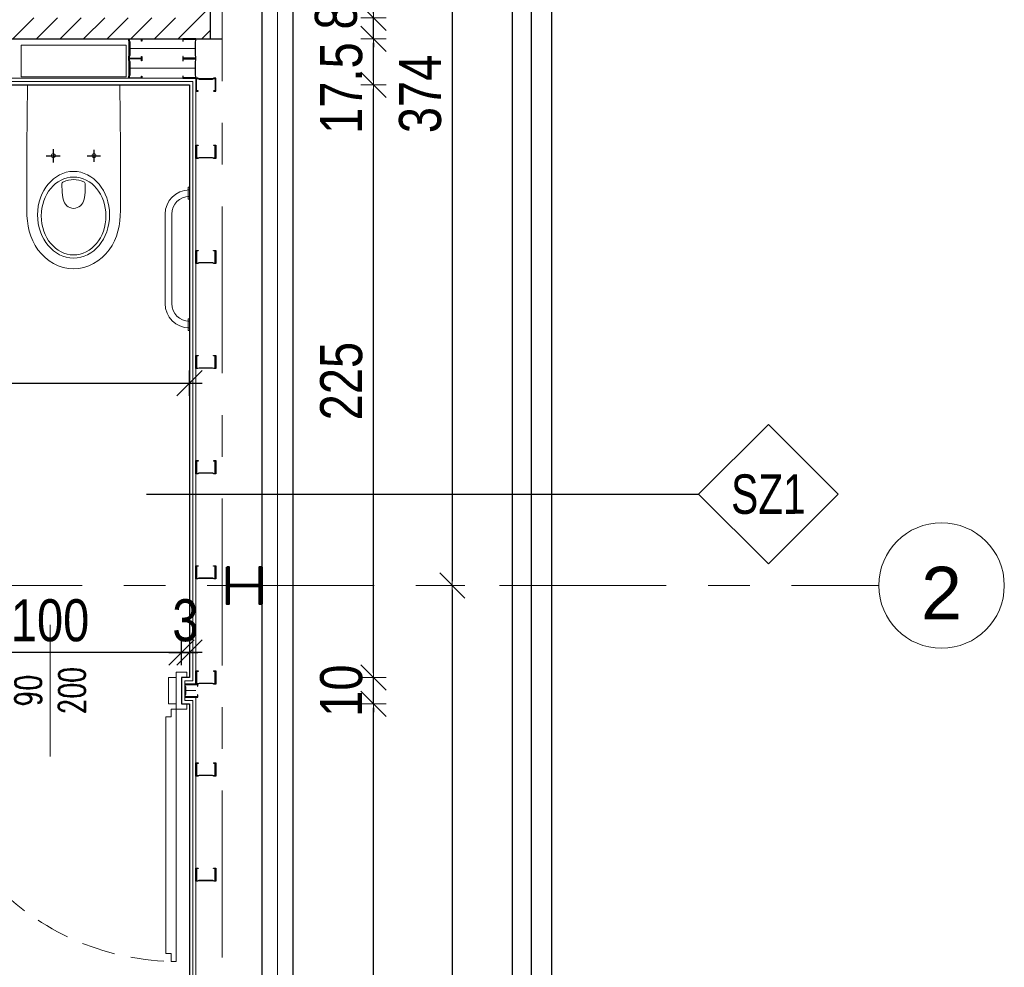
# Model space of a CAD drawing. Header units: centimetres. Extents: x 4120 to 19220, y -7417 to 180.
# Tile 57 of 223: x 9928 to 10303, y -4464 to -4103. Entities that reach past the tile are written whole.
import ezdxf
from ezdxf.enums import TextEntityAlignment as Align

# ---------------------------------------------------------------- set-up
doc = ezdxf.new("R2010")
doc.units = ezdxf.units.CM
doc.linetypes.add('DASHED', pattern=[19.05, 12.7, -6.35])
doc.linetypes.add('Linia siatki', pattern=[22.225, 12.7, -3.175, 3.175, -3.175])
for name, color, linetype in [('0 @ 1', 7, 'Continuous'), ('A_krawężniki', 8, 'Continuous'), ('A_Wymiary wewnętrzne', 8, 'Continuous'), ('A_Wyposażenie', 8, 'Continuous'), ('A_Ściany', 2, 'Continuous'), ('Konstrukcja - scian dzialowych', 7, 'Continuous')]:
    doc.layers.add(name, color=color, linetype=linetype)
for name, color, linetype, lineweight in [('A_Drzwi', 30, 'Continuous', 20), ('A_Osie', 8, 'Continuous', 9), ('A_Wymiary', 8, 'Continuous', 9), ('Konstrukcja', 160, 'Continuous', 50)]:
    doc.layers.add(name, color=color, linetype=linetype, lineweight=lineweight)
doc.styles.add('Arial', font='arial.ttf', dxfattribs={"height": 25})
doc.styles.add('JACEK_07', font='SIMPLEX.SHX', dxfattribs={"width": 0.7})
doc.styles.add('marcin', font='arial.ttf', dxfattribs={"width": 0.8, "height": 16})
doc.styles.add('PB-100', font='simplex.shx', dxfattribs={"width": 0.7, "height": 15})
doc.styles.add('style1', font='ARIALN.TTF', dxfattribs={"width": 0.9})
doc.linetypes.add('BATTING', pattern='A,0.0001,-0.1,[134,ltypeshp.shx,S=0.1,R=0,X=-0.1,Y=0],-0.2,[134,ltypeshp.shx,S=0.1,R=180,X=0.1,Y=0],-0.1', length=0.4001)
doc.linetypes.add('ZIGZAG', pattern='A,0.00254,-5.08,[131,ltypeshp.shx,S=5.08,R=0,X=-5.08,Y=0],-10.16,[131,ltypeshp.shx,S=5.08,R=180,X=5.08,Y=0],-5.08', length=20.32254)
doc.dimstyles.new('WYM A PROJEKT', dxfattribs={"dimscale": 2, "dimtxt": 16, "dimasz": 0.8, "dimexe": 6, "dimexo": 30, "dimgap": 2, "dimtad": 1, "dimdec": 0, "dimzin": 9, "dimdsep": 46, "dimtxsty": 'marcin', "dimblk": 'WW', "dimcen": 0, "dimdle": 6, "dimse1": 1, "dimse2": 1, "dimclrt": 7, "dimadec": 0, "dimazin": 0, "dimtfac": 1, "dimtdec": 0, "dimtix": 1, "dimtmove": 2, "dimatfit": 3, "dimldrblk": 'WW', "dimfxl": 1, "dimtolj": 1, "dimtzin": 0, "dimarcsym": 0})

# ---------------------------------------------------------------- blocks, each defined once
blk = doc.blocks.new('Wyposażenie sanitarne blok')
at = {"layer": 'A_Wyposażenie', "linetype": 'Continuous', "lineweight": 20}
for p, q in [((926, -217), (926.5, -217)), ((926, -221.5), (926, -217)), ((926.5, -217), (926.5, -221.5)), ((926, -218), (926.5, -218)), ((926, -220.5), (926.5, -220.5)), ((926.5, -221.5), (926, -221.5)), ((917.25, -227.25), (917.25, -261.25)), ((919.75, -227.25), (919.75, -261.25)), ((926, -267), (926.5, -267)), ((926, -271.5), (926, -267)), ((926, -268), (926.5, -268)), ((926.5, -267), (926.5, -271.5)), ((926, -270.5), (926.5, -270.5)), ((926.5, -271.5), (926, -271.5))]:
    blk.add_line(p, q, dxfattribs=at)
at = {"layer": 'A_Wyposażenie', "lineweight": 0}
for points in [[(902.44, -175), (862.44, -175), (862.44, -163), (902.44, -163), (902.44, -175)], [(900, -178), (900.14, -189.96), (900.25, -201.92), (900.28, -225.83), (900.21, -227.83), (900.04, -229.78), (899.72, -231.74), (899.3, -233.66), (898.71, -235.55), (897.98, -237.41), (897.07, -239.15), (895.98, -240.83), (894.72, -242.34), (893.29, -243.73), (891.72, -244.96), (890.04, -246.01), (888.26, -246.85), (886.37, -247.48), (884.41, -247.86), (882.45, -248), (880.46, -247.86), (878.5, -247.48), (876.61, -246.85), (874.83, -246.01), (873.15, -244.96), (871.58, -243.73), (870.18, -242.34), (868.89, -240.83), (867.8, -239.15), (866.89, -237.41), (866.16, -235.55), (865.56, -233.66), (865.14, -231.74), (864.86, -229.78), (864.69, -227.83), (864.62, -225.83), (864.65, -201.92), (864.72, -189.96), (864.9, -178)], [(864.9, -178), (900, -178)]]:
    blk.add_lwpolyline(points, dxfattribs=at)
at = {"layer": 'A_Wyposażenie'}
for points in [[(872.07, -204.99), (877.31, -204.99)], [(874.69, -202.46), (874.69, -207.55)], [(887.56, -204.99), (892.7, -204.99)], [(890.18, -202.75), (890.18, -207.3)]]:
    blk.add_lwpolyline(points, dxfattribs=at)
at = {"layer": 'A_Wyposażenie', "lineweight": 0}
for points in [[(874.69, -205.73), (874.97, -205.69), (875.21, -205.52), (875.39, -205.27), (875.46, -204.99), (875.39, -204.71), (875.21, -204.47), (874.97, -204.29), (874.69, -204.22), (874.41, -204.29), (874.17, -204.47), (873.99, -204.71), (873.96, -204.99), (873.99, -205.27), (874.17, -205.52), (874.41, -205.69)], [(877.98, -215.9), (878.01, -215.59), (878.15, -215.31), (878.33, -215.06), (878.61, -214.89), (879.51, -214.54), (880.49, -214.29), (881.47, -214.12), (882.45, -214.08), (883.43, -214.12), (884.41, -214.29), (885.35, -214.54), (886.3, -214.89), (886.54, -215.06), (886.75, -215.31), (886.86, -215.59), (886.89, -215.9), (886.82, -218.73), (886.72, -220.13), (886.44, -221.53), (886.23, -222.23), (885.91, -222.86), (885.53, -223.49), (885.04, -224.01), (884.48, -224.43), (883.85, -224.75), (883.15, -224.96), (882.45, -225.03), (881.72, -224.96), (881.05, -224.75), (880.39, -224.43), (879.83, -224.01), (879.38, -223.49), (878.99, -222.86), (878.68, -222.23), (878.47, -221.53), (878.19, -220.13), (878.05, -218.73)]]:
    blk.add_lwpolyline(points, close=True, dxfattribs=at)
blk.add_circle((890.2, -204.98), 0.752, dxfattribs=at)
at = {"layer": 'A_Wyposażenie', "linetype": 'Continuous', "lineweight": 20}
for centre, radius, start, end in [((926.5, -227.25), 9.25, 90, 180), ((926.5, -227.25), 6.75, 90, 180), ((926.5, -261.25), 9.25, 180, 270), ((926.5, -261.25), 6.75, 180, 270)]:
    blk.add_arc(centre, radius, start, end, dxfattribs=at)
at = {"layer": 'A_Wyposażenie', "lineweight": 0}
for centre, major_axis, ratio in [((882.43, -227.48), (0, -16.5), 0.829441), ((882.45, -227.91), (0, -14.81), 0.831158)]:
    blk.add_ellipse(centre, major_axis=major_axis, ratio=ratio, start_param=0, end_param=6.283185, dxfattribs=at)
blk = doc.blocks.new('*U1987')
at = {"color": 7}
blk.add_lwpolyline([(50, 25), (50, -25)], dxfattribs=at)
for points in [[(-2, 5), (0, 5), (0, -5), (-2, -5), (-2, -7), (2, -7), (2, -5), (2, 7), (-2, 7), (-2, 5)], [(2, -5), (5, -5), (5, 5), (2, 5)], [(98, -5), (95, -5), (95, 5), (98, 5)], [(102, 5), (100, 5), (100, -5), (102, -5), (102, -7), (98, -7), (98, -5), (98, 7), (102, 7), (102, 5)]]:
    blk.add_lwpolyline(points)
blk.add_lwpolyline([(96, -7), (96, -10), (94, -10), (94, -100), (96, -100), (96, -103), (98, -103), (98, -7)], close=True)
at = {"linetype": 'DASHED'}
blk.add_arc((98, -7), 96, 180, 270, dxfattribs=at)
at = {"color": 7, "insert": (50, 0), "char_height": 10, "width": 10, "attachment_point": 5, "rotation": 90, "style": 'JACEK_07'}
blk.add_mtext('\\pxqc;90\\P200', dxfattribs=at)
blk = doc.blocks.new('PROFIL 7')
at = {"layer": 'Konstrukcja - scian dzialowych'}
for points in [[(0.37, 1.75), (0.37, 3.83), (0.17, 4.36), (0.17, 4.83), (4.83, 4.83), (4.83, 4.25), (4.88, 4.19), (4.95, 4.19), (5, 4.25), (5, 5), (0, 5), (0, 4.33), (0.2, 3.8), (0.2, 1.75)], [(0.2, 3.75), (0.2, 1.2), (0, 0.67), (0, 0), (5, 0), (5, 0.75), (5, 0.82), (4.95, 0.87), (4.88, 0.87), (4.83, 0.82), (4.83, 0.75), (4.83, 0.17), (0.17, 0.17), (0.17, 0.64), (0.37, 1.17), (0.37, 3.75)]]:
    blk.add_lwpolyline(points, dxfattribs=at)
blk = doc.blocks.new('WW')
at = {"color": 80, "ltscale": 2}
blk.add_line((3, 3), (-3, -3), dxfattribs=at)
at = {"ltscale": 2}
for p, q in [((0, -3), (0, 3)), ((-3, 0), (3, 0))]:
    blk.add_line(p, q, dxfattribs=at)
blk = doc.blocks.new('*D2056')
at = {"layer": 'A_Wymiary', "color": 0, "lineweight": -2}
blk.add_line((10062.58, -4667.13), (10062.58, -4365.33), dxfattribs=at)
at = {"layer": 'Defpoints', "color": 0}
for p in [(9992.58, -4363.73), (10062.58, -4363.73), (9992.58, -4668.73)]:
    blk.add_point(p, dxfattribs=at)
at = {"layer": 'A_Wymiary', "color": 0, "lineweight": -2, "xscale": 1.6, "yscale": 1.6, "zscale": 1.6}
for p, rotation in [((10062.58, -4363.73), 90), ((10062.58, -4668.73), 270)]:
    blk.add_blockref('WW', p, dxfattribs=dict(at, rotation=rotation))
at = {"layer": 'A_Wymiary', "color": 7, "insert": (10050.41, -4516.23), "char_height": 16, "attachment_point": 5, "rotation": 90, "style": 'marcin'}
blk.add_mtext('\\A1;305', dxfattribs=at)
blk = doc.blocks.new('*D2057')
at = {"layer": 'A_Wymiary', "color": 0, "lineweight": -2}
for p, q in [((10062.58, -4352.13), (10062.58, -4350.53)), ((10062.58, -4363.73), (10062.58, -4353.73)), ((10062.58, -4365.33), (10062.58, -4366.93))]:
    blk.add_line(p, q, dxfattribs=at)
at = {"layer": 'Defpoints', "color": 0}
for p in [(9992.58, -4353.73), (10062.58, -4353.73), (9992.58, -4363.73)]:
    blk.add_point(p, dxfattribs=at)
at = {"layer": 'A_Wymiary', "color": 0, "lineweight": -2, "xscale": 1.6, "yscale": 1.6, "zscale": 1.6}
for p, rotation in [((10062.58, -4353.73), 270), ((10062.58, -4363.73), 90)]:
    blk.add_blockref('WW', p, dxfattribs=dict(at, rotation=rotation))
at = {"layer": 'A_Wymiary', "color": 7, "insert": (10050.41, -4358.73), "char_height": 16, "attachment_point": 5, "rotation": 90, "style": 'marcin'}
blk.add_mtext('\\A1;10', dxfattribs=at)
blk = doc.blocks.new('*D2058')
at = {"layer": 'A_Wymiary', "color": 0, "lineweight": -2}
blk.add_line((10062.58, -4352.13), (10062.58, -4129.83), dxfattribs=at)
at = {"layer": 'Defpoints', "color": 0}
for p in [(9992.58, -4128.23), (10062.58, -4128.23), (9992.58, -4353.73)]:
    blk.add_point(p, dxfattribs=at)
at = {"layer": 'A_Wymiary', "color": 0, "lineweight": -2, "xscale": 1.6, "yscale": 1.6, "zscale": 1.6}
for p, rotation in [((10062.58, -4128.23), 90), ((10062.58, -4353.73), 270)]:
    blk.add_blockref('WW', p, dxfattribs=dict(at, rotation=rotation))
at = {"layer": 'A_Wymiary', "color": 7, "insert": (10050.41, -4240.98), "char_height": 16, "attachment_point": 5, "rotation": 90, "style": 'marcin'}
blk.add_mtext('\\A1;225', dxfattribs=at)
blk = doc.blocks.new('*D2059')
at = {"layer": 'A_Wymiary', "color": 0, "lineweight": -2}
blk.add_line((10062.58, -4126.63), (10062.58, -4112.33), dxfattribs=at)
at = {"layer": 'Defpoints', "color": 0}
for p in [(10010.57, -4110.73), (10062.58, -4110.73), (9992.58, -4128.23)]:
    blk.add_point(p, dxfattribs=at)
at = {"layer": 'A_Wymiary', "color": 0, "lineweight": -2, "xscale": 1.6, "yscale": 1.6, "zscale": 1.6}
for p, rotation in [((10062.58, -4110.73), 90), ((10062.58, -4128.23), 270)]:
    blk.add_blockref('WW', p, dxfattribs=dict(at, rotation=rotation))
at = {"layer": 'A_Wymiary', "color": 7, "insert": (10050.41, -4129.48), "char_height": 16, "attachment_point": 5, "rotation": 90, "style": 'marcin'}
blk.add_mtext('\\A1;17.5', dxfattribs=at)
blk = doc.blocks.new('*D2060')
at = {"layer": 'A_Wymiary', "color": 0, "lineweight": -2}
for p, q in [((10062.58, -4101.13), (10062.58, -4099.53)), ((10062.58, -4110.73), (10062.58, -4102.73)), ((10062.58, -4112.33), (10062.58, -4113.93))]:
    blk.add_line(p, q, dxfattribs=at)
at = {"layer": 'Defpoints', "color": 0}
for p in [(9992.58, -4102.73), (10062.58, -4102.73), (10010.57, -4110.73)]:
    blk.add_point(p, dxfattribs=at)
at = {"layer": 'A_Wymiary', "color": 0, "lineweight": -2, "xscale": 1.6, "yscale": 1.6, "zscale": 1.6}
for p, rotation in [((10062.58, -4102.73), 270), ((10062.58, -4110.73), 90)]:
    blk.add_blockref('WW', p, dxfattribs=dict(at, rotation=rotation))
at = {"layer": 'A_Wymiary', "color": 7, "insert": (10048.41, -4102.25), "char_height": 16, "attachment_point": 5, "rotation": 90, "style": 'marcin'}
blk.add_mtext('\\A1;8', dxfattribs=at)
blk = doc.blocks.new('*D2061')
at = {"layer": 'A_Wymiary', "color": 0, "lineweight": -2}
blk.add_line((10062.58, -4101.13), (10062.58, -3947.33), dxfattribs=at)
at = {"layer": 'Defpoints', "color": 0}
for p in [(9986.08, -3945.73), (10062.58, -3945.73), (9992.58, -4102.73)]:
    blk.add_point(p, dxfattribs=at)
at = {"layer": 'A_Wymiary', "color": 0, "lineweight": -2, "xscale": 1.6, "yscale": 1.6, "zscale": 1.6}
for p, rotation in [((10062.58, -3945.73), 90), ((10062.58, -4102.73), 270)]:
    blk.add_blockref('WW', p, dxfattribs=dict(at, rotation=rotation))
at = {"layer": 'A_Wymiary', "color": 7, "insert": (10050.41, -4024.23), "char_height": 16, "attachment_point": 5, "rotation": 90, "style": 'marcin'}
blk.add_mtext('\\A1;157', dxfattribs=at)
blk = doc.blocks.new('*D2065')
at = {"layer": 'A_Wymiary', "color": 0, "lineweight": -2}
blk.add_line((10092.58, -3946.33), (10092.58, -4317.13), dxfattribs=at)
at = {"layer": 'Defpoints', "color": 0}
for p in [(10032.08, -3944.73), (10092.58, -4318.73), (10254.82, -4318.73)]:
    blk.add_point(p, dxfattribs=at)
at = {"layer": 'A_Wymiary', "color": 0, "lineweight": -2, "xscale": 1.6, "yscale": 1.6, "zscale": 1.6}
for p, rotation in [((10092.58, -3944.73), 90), ((10092.58, -4318.73), 270)]:
    blk.add_blockref('WW', p, dxfattribs=dict(at, rotation=rotation))
at = {"layer": 'A_Wymiary', "color": 7, "insert": (10080.41, -4131.73), "char_height": 16, "attachment_point": 5, "rotation": 90, "style": 'marcin'}
blk.add_mtext('\\A1;374', dxfattribs=at)
blk = doc.blocks.new('*D2066')
at = {"layer": 'A_Wymiary', "color": 0, "lineweight": -2}
blk.add_line((10092.58, -4320.33), (10092.58, -4677.13), dxfattribs=at)
at = {"layer": 'Defpoints', "color": 0}
for p in [(10254.82, -4318.73), (10092.58, -4678.73), (10254.82, -4678.73)]:
    blk.add_point(p, dxfattribs=at)
at = {"layer": 'A_Wymiary', "color": 0, "lineweight": -2, "xscale": 1.6, "yscale": 1.6, "zscale": 1.6}
for p, rotation in [((10092.58, -4318.73), 90), ((10092.58, -4678.73), 270)]:
    blk.add_blockref('WW', p, dxfattribs=dict(at, rotation=rotation))
at = {"layer": 'A_Wymiary', "color": 7, "insert": (10080.41, -4498.73), "char_height": 16, "attachment_point": 5, "rotation": 90, "style": 'marcin'}
blk.add_mtext('\\A1;360', dxfattribs=at)
blk = doc.blocks.new('*D2070')
at = {"layer": 'A_Wymiary', "color": 0, "lineweight": -2}
blk.add_line((10122.58, -3927.33), (10122.58, -5499.13), dxfattribs=at)
at = {"layer": 'Defpoints', "color": 0}
for p in [(10032.08, -3925.73), (10029.08, -5500.73), (10122.58, -5500.73)]:
    blk.add_point(p, dxfattribs=at)
at = {"layer": 'A_Wymiary', "color": 0, "lineweight": -2, "xscale": 1.6, "yscale": 1.6, "zscale": 1.6}
for p, rotation in [((10122.58, -3925.73), 90), ((10122.58, -5500.73), 270)]:
    blk.add_blockref('WW', p, dxfattribs=dict(at, rotation=rotation))
at = {"layer": 'A_Wymiary', "color": 7, "insert": (10110.41, -4713.23), "char_height": 16, "attachment_point": 5, "rotation": 90, "style": 'marcin'}
blk.add_mtext('\\A1;1575', dxfattribs=at)
blk = doc.blocks.new('em4_el-ozn_50i100')
at = {"color": 3}
blk.add_lwpolyline([(0, -73.2), (26.53, -46.67), (0, -20.14), (-26.53, -46.67)], close=True, dxfattribs=at)
at = {"linetype": 'Continuous', "lineweight": 0, "style": 'PB-100', "width": 0.7}
blk.add_attdef('SYMBOL', text='', height=15, rotation=0, dxfattribs=at).set_placement((0, -46.67), align=Align.MIDDLE_CENTER)
blk = doc.blocks.new('*D2089')
at = {"layer": 'A_Wymiary wewnętrzne', "color": 0, "lineweight": -2}
blk.add_line((9786.18, -4241.73), (9990.98, -4241.73), dxfattribs=at)
at = {"layer": 'Defpoints', "color": 0}
for p in [(9992.58, -4240.98), (9992.58, -4241.73), (9784.58, -4304.13)]:
    blk.add_point(p, dxfattribs=at)
at = {"layer": 'A_Wymiary wewnętrzne', "color": 0, "lineweight": -2, "xscale": 1.6, "yscale": 1.6, "zscale": 1.6, "rotation": 180}
blk.add_blockref('WW', (9784.58, -4241.73), dxfattribs=at)
at = {"layer": 'A_Wymiary wewnętrzne', "color": 0, "lineweight": -2, "xscale": 1.6, "yscale": 1.6, "zscale": 1.6}
blk.add_blockref('WW', (9992.58, -4241.73), dxfattribs=at)
at = {"layer": 'A_Wymiary wewnętrzne', "color": 7, "insert": (9888.58, -4229.56), "char_height": 16, "attachment_point": 5, "style": 'marcin'}
blk.add_mtext('\\A1;208', dxfattribs=at)
blk = doc.blocks.new('*D2090')
at = {"layer": 'A_Wymiary wewnętrzne', "color": 0, "lineweight": -2}
for p, q in [((9987.97, -4344.23), (9986.37, -4344.23)), ((9992.57, -4344.23), (9989.57, -4344.23)), ((9994.17, -4344.23), (9995.77, -4344.23))]:
    blk.add_line(p, q, dxfattribs=at)
at = {"layer": 'Defpoints', "color": 0}
for p in [(9989.57, -4344.23), (9989.57, -4353.73), (9992.57, -4353.73)]:
    blk.add_point(p, dxfattribs=at)
at = {"layer": 'A_Wymiary wewnętrzne', "color": 0, "lineweight": -2, "xscale": 1.6, "yscale": 1.6, "zscale": 1.6}
for p, rotation in [((9989.57, -4344.23), 0.0004719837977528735), ((9992.57, -4344.23), 180.0004719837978)]:
    blk.add_blockref('WW', p, dxfattribs=dict(at, rotation=rotation))
at = {"layer": 'A_Wymiary wewnętrzne', "color": 7, "insert": (9991.07, -4332.06), "char_height": 16, "attachment_point": 5, "rotation": 0.0005, "style": 'marcin'}
blk.add_mtext('\\A1;3', dxfattribs=at)
blk = doc.blocks.new('*D2091')
at = {"layer": 'A_Wymiary wewnętrzne', "color": 0, "lineweight": -2}
blk.add_line((9987.97, -4344.23), (9891.18, -4344.23), dxfattribs=at)
at = {"layer": 'Defpoints', "color": 0}
for p in [(9889.58, -4344.23), (9889.58, -4353.73), (9989.57, -4353.73)]:
    blk.add_point(p, dxfattribs=at)
at = {"layer": 'A_Wymiary wewnętrzne', "color": 0, "lineweight": -2, "xscale": 1.6, "yscale": 1.6, "zscale": 1.6}
for p, rotation in [((9889.58, -4344.23), 180.0004719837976), ((9989.57, -4344.23), 0.0004719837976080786)]:
    blk.add_blockref('WW', p, dxfattribs=dict(at, rotation=rotation))
at = {"layer": 'A_Wymiary wewnętrzne', "color": 7, "insert": (9939.57, -4332.06), "char_height": 16, "attachment_point": 5, "rotation": 0.0005, "style": 'marcin'}
blk.add_mtext('\\A1;100', dxfattribs=at)
blk = doc.blocks.new('Siatka - M_Symbol siatki - okrąg-24584-4 Piętro 2 bud 2 parter bud 1')
at = {"layer": 'A_Osie', "color": 7}
blk.add_circle((0, 0), 4.775, dxfattribs=at)

msp = doc.modelspace()

# ---------------------------------------------------------------- hatches: boundary and pattern name
at = {"layer": 'A_Ściany', "ltscale": 2}
h = msp.add_hatch(dxfattribs=at)
h.set_pattern_fill('ANSI31', color=8, scale=2, style=0)
h.paths.add_polyline_path([(9876.08, -3945.73), (9876.08, -3937.73), (9774.58, -3937.73), (9774.58, -4110.73), (9775.08, -4110.73), (9775.74, -4110.73), (9779.41, -4110.73), (9780.08, -4110.73), (9785.08, -4110.73), (9820.08, -4110.73), (9825.08, -4110.73), (9860.08, -4110.73), (9865.08, -4110.73), (9900.08, -4110.73), (9905.08, -4110.73), (9922.52, -4110.73), (9927.52, -4110.73), (9969.52, -4110.73), (9974.52, -4110.73), (9990.08, -4110.73), (9995.08, -4110.73), (10000.58, -4110.73), (10000.58, -3937.73), (10004.58, -3937.73), (9986.08, -3937.73), (9986.08, -3937.73), (9986.08, -3945.73), (9992.58, -3945.73), (9992.58, -4102.73), (9782.58, -4102.73), (9782.58, -3945.73)])

# ---------------------------------------------------------------- linework, layer by layer
at = {"color": 3}
msp.add_lwpolyline([(10186.29, -4284.13), (9976.29, -4284.14)], dxfattribs=at)
at = {"layer": 'A_krawężniki', "color": 250, "transparency": 33554610}
msp.add_lwpolyline([(10130.48, -4027.72, 0.414214), (9930.47, -3827.73), (8879.08, -3827.73, 0.414206), (8679.08, -4027.72), (8679.08, -5598.74, 0.414229), (8979.08, -5898.73), (9830.48, -5898.73, 0.414206), (10130.48, -5598.74), (10130.48, -4027.72)], format="xyb", dxfattribs=at)
msp.add_lwpolyline([(10115.48, -4027.72, 0.414214), (9930.47, -3842.73), (8879.08, -3842.73, 0.414206), (8694.08, -4027.72), (8694.08, -5598.74, 0.414229), (8979.08, -5883.73), (9830.48, -5883.73, 0.414206), (10115.48, -5598.74)], format="xyb", close=True, dxfattribs=at)
at = {"layer": 'A_Osie', "linetype": 'Linia siatki', "ltscale": 5}
for p, q in [((10005.08, -3730), (10005.08, -5750.66)), ((8554.73, -4318.73), (10254.82, -4318.73))]:
    msp.add_line(p, q, dxfattribs=at)
at = {"layer": 'A_Ściany', "color": 4}
for points in [[(9986.08, -3937.73), (10020.08, -3937.73), (10020.08, -5488.73), (9992.58, -5488.73), (9992.58, -5500.73), (10032.08, -5500.73), (10032.08, -3925.73), (9986.08, -3925.73), (9986.08, -3937.73)], [(9774.58, -4110.73), (10000.58, -4110.73), (10000.58, -3937.73)]]:
    msp.add_lwpolyline(points, dxfattribs=at)
at = {"layer": 'A_Ściany', "color": 251, "linetype": 'ZIGZAG', "lineweight": 20, "ltscale": 0.95}
msp.add_lwpolyline([(9992.58, -5494.73), (10026.08, -5494.73), (10026.08, -3931.73), (9986.08, -3931.73)], dxfattribs=at)
at = {"layer": 'A_Ściany', "color": 8}
msp.add_lwpolyline([(9969.52, -4110.73), (10005.08, -4110.73)], dxfattribs=at)
at = {"layer": 'A_Ściany', "color": 251, "linetype": 'BATTING', "lineweight": 20, "ltscale": 9}
for points in [[(9995.08, -4114.48), (9969.88, -4114.48)], [(9995.08, -4121.98), (9969.88, -4121.98)]]:
    msp.add_lwpolyline(points, dxfattribs=at)
at = {"layer": 'A_Ściany', "color": 251, "linetype": 'Continuous', "lineweight": 20}
for points in [[(9782.08, -4125.73), (9995.08, -4125.73), (9995.08, -4356.23), (9990.83, -4356.23), (9990.83, -4361.23), (9995.08, -4361.23), (9995.08, -4671.23), (9953.08, -4671.23), (9953.08, -4678.73), (9995.08, -4678.73), (9995.08, -5488.73)], [(9783.33, -4126.98), (9993.83, -4126.98), (9993.83, -4354.98), (9990.83, -4354.98), (9990.83, -4362.48), (9993.83, -4362.48), (9993.83, -4669.98), (9951.83, -4669.98), (9951.83, -4679.98), (9993.83, -4679.98), (9993.83, -5488.73)]]:
    msp.add_lwpolyline(points, dxfattribs=at)
at = {"layer": 'A_Ściany'}
msp.add_lwpolyline([(9784.58, -4128.23), (9992.58, -4128.23), (9992.58, -4353.73), (9989.57, -4353.73), (9989.57, -4363.73), (9992.58, -4363.73), (9992.58, -4668.73), (9950.58, -4668.73), (9950.58, -4681.23), (9992.58, -4681.23), (9992.58, -5488.73)], dxfattribs=at)
at = {"layer": 'A_Ściany', "color": 251, "linetype": 'BATTING', "lineweight": 20, "ltscale": 6}
msp.add_lwpolyline([(9995.08, -4358.73), (9990.83, -4358.73)], dxfattribs=at)
at = {"layer": 'Konstrukcja'}
msp.add_lwpolyline([(10006.78, -4311.73), (10006.78, -4325.73), (10007.63, -4325.73), (10007.63, -4319), (10019.23, -4319), (10019.23, -4325.73), (10020.08, -4325.73), (10020.08, -4311.73), (10019.23, -4311.73), (10019.23, -4318.45), (10007.63, -4318.45), (10007.63, -4311.73)], close=True, dxfattribs=at)
at = {"layer": 'Konstrukcja - scian dzialowych'}
for points in [[(9969.72, -4111.93), (9969.52, -4111.4), (9969.52, -4110.73), (9974.52, -4110.73), (9974.52, -4111.48), (9974.52, -4111.55), (9974.47, -4111.6), (9974.4, -4111.6), (9974.35, -4111.55), (9974.35, -4111.48), (9974.35, -4110.9), (9969.68, -4110.9), (9969.68, -4111.37), (9969.88, -4111.9), (9969.88, -4117.06), (9969.68, -4117.59), (9969.68, -4118.06), (9974.35, -4118.06), (9974.35, -4117.48), (9974.4, -4117.42), (9974.47, -4117.42), (9974.52, -4117.48), (9974.52, -4118.23), (9969.52, -4118.23), (9969.52, -4117.56), (9969.72, -4117.03)], [(9994.88, -4111.93), (9995.08, -4111.4), (9995.08, -4110.73), (9990.08, -4110.73), (9990.08, -4111.48), (9990.07, -4111.55), (9990.12, -4111.6), (9990.19, -4111.6), (9990.24, -4111.55), (9990.24, -4111.48), (9990.24, -4110.9), (9994.91, -4110.9), (9994.91, -4111.37), (9994.71, -4111.9), (9994.71, -4117.06), (9994.91, -4117.59), (9994.91, -4118.06), (9990.24, -4118.06), (9990.24, -4117.48), (9990.2, -4117.42), (9990.12, -4117.42), (9990.08, -4117.48), (9990.08, -4118.23), (9995.08, -4118.23), (9995.08, -4117.56), (9994.88, -4117.03)], [(9969.72, -4119.43), (9969.52, -4118.9), (9969.52, -4118.23), (9974.52, -4118.23), (9974.52, -4118.98), (9974.52, -4119.05), (9974.47, -4119.1), (9974.4, -4119.1), (9974.35, -4119.05), (9974.35, -4118.98), (9974.35, -4118.4), (9969.68, -4118.4), (9969.68, -4118.87), (9969.88, -4119.4), (9969.88, -4124.56), (9969.68, -4125.09), (9969.68, -4125.56), (9974.35, -4125.56), (9974.35, -4124.98), (9974.4, -4124.92), (9974.47, -4124.92), (9974.52, -4124.98), (9974.52, -4125.73), (9969.52, -4125.73), (9969.52, -4125.06), (9969.72, -4124.53)], [(9994.88, -4119.43), (9995.08, -4118.9), (9995.08, -4118.23), (9990.08, -4118.23), (9990.08, -4118.98), (9990.07, -4119.05), (9990.12, -4119.1), (9990.19, -4119.1), (9990.24, -4119.05), (9990.24, -4118.98), (9990.24, -4118.4), (9994.91, -4118.4), (9994.91, -4118.87), (9994.71, -4119.4), (9994.71, -4124.56), (9994.91, -4125.09), (9994.91, -4125.56), (9990.24, -4125.56), (9990.24, -4124.98), (9990.2, -4124.92), (9990.12, -4124.92), (9990.08, -4124.98), (9990.08, -4125.73), (9995.08, -4125.73), (9995.08, -4125.06), (9994.88, -4124.53)], [(9996.28, -4125.93), (9995.74, -4125.73), (9995.08, -4125.73), (9995.08, -4130.73), (9995.83, -4130.73), (9995.9, -4130.73), (9995.95, -4130.68), (9995.95, -4130.61), (9995.9, -4130.56), (9995.83, -4130.56), (9995.24, -4130.56), (9995.24, -4125.9), (9995.71, -4125.9), (9996.24, -4126.1), (10001.41, -4126.1), (10001.94, -4125.9), (10002.41, -4125.9), (10002.41, -4130.56), (10001.83, -4130.56), (10001.77, -4130.61), (10001.77, -4130.68), (10001.83, -4130.73), (10002.58, -4130.73), (10002.58, -4125.73), (10001.91, -4125.73), (10001.38, -4125.93)], [(9996.28, -4156.03), (9995.74, -4156.23), (9995.08, -4156.23), (9995.08, -4151.23), (9995.83, -4151.23), (9995.9, -4151.23), (9995.95, -4151.28), (9995.95, -4151.35), (9995.9, -4151.4), (9995.83, -4151.4), (9995.24, -4151.4), (9995.24, -4156.06), (9995.71, -4156.06), (9996.24, -4155.86), (10001.41, -4155.86), (10001.94, -4156.06), (10002.41, -4156.06), (10002.41, -4151.4), (10001.83, -4151.4), (10001.77, -4151.35), (10001.77, -4151.28), (10001.83, -4151.23), (10002.58, -4151.23), (10002.58, -4156.23), (10001.91, -4156.23), (10001.38, -4156.03)], [(9996.28, -4196.03), (9995.74, -4196.23), (9995.08, -4196.23), (9995.08, -4191.23), (9995.83, -4191.23), (9995.9, -4191.23), (9995.95, -4191.28), (9995.95, -4191.35), (9995.9, -4191.4), (9995.83, -4191.4), (9995.24, -4191.4), (9995.24, -4196.06), (9995.71, -4196.06), (9996.24, -4195.86), (10001.41, -4195.86), (10001.94, -4196.06), (10002.41, -4196.06), (10002.41, -4191.4), (10001.83, -4191.4), (10001.77, -4191.35), (10001.77, -4191.28), (10001.83, -4191.23), (10002.58, -4191.23), (10002.58, -4196.23), (10001.91, -4196.23), (10001.38, -4196.03)], [(9996.28, -4236.03), (9995.74, -4236.23), (9995.08, -4236.23), (9995.08, -4231.23), (9995.83, -4231.23), (9995.9, -4231.23), (9995.95, -4231.28), (9995.95, -4231.35), (9995.9, -4231.4), (9995.83, -4231.4), (9995.24, -4231.4), (9995.24, -4236.06), (9995.71, -4236.06), (9996.24, -4235.86), (10001.41, -4235.86), (10001.94, -4236.06), (10002.41, -4236.06), (10002.41, -4231.4), (10001.83, -4231.4), (10001.77, -4231.35), (10001.77, -4231.28), (10001.83, -4231.23), (10002.58, -4231.23), (10002.58, -4236.23), (10001.91, -4236.23), (10001.38, -4236.03)], [(9996.28, -4276.03), (9995.74, -4276.23), (9995.08, -4276.23), (9995.08, -4271.23), (9995.83, -4271.23), (9995.9, -4271.23), (9995.95, -4271.28), (9995.95, -4271.35), (9995.9, -4271.4), (9995.83, -4271.4), (9995.24, -4271.4), (9995.24, -4276.06), (9995.71, -4276.06), (9996.24, -4275.86), (10001.41, -4275.86), (10001.94, -4276.06), (10002.41, -4276.06), (10002.41, -4271.4), (10001.83, -4271.4), (10001.77, -4271.35), (10001.77, -4271.28), (10001.83, -4271.23), (10002.58, -4271.23), (10002.58, -4276.23), (10001.91, -4276.23), (10001.38, -4276.03)], [(9996.28, -4316.03), (9995.74, -4316.23), (9995.08, -4316.23), (9995.08, -4311.23), (9995.83, -4311.23), (9995.9, -4311.23), (9995.95, -4311.28), (9995.95, -4311.35), (9995.9, -4311.4), (9995.83, -4311.4), (9995.24, -4311.4), (9995.24, -4316.06), (9995.71, -4316.06), (9996.24, -4315.86), (10001.41, -4315.86), (10001.94, -4316.06), (10002.41, -4316.06), (10002.41, -4311.4), (10001.83, -4311.4), (10001.77, -4311.35), (10001.77, -4311.28), (10001.83, -4311.23), (10002.58, -4311.23), (10002.58, -4316.23), (10001.91, -4316.23), (10001.38, -4316.03)], [(9996.28, -4356.03), (9995.74, -4356.23), (9995.08, -4356.23), (9995.08, -4351.23), (9995.83, -4351.23), (9995.9, -4351.23), (9995.95, -4351.28), (9995.95, -4351.35), (9995.9, -4351.4), (9995.83, -4351.4), (9995.24, -4351.4), (9995.24, -4356.06), (9995.71, -4356.06), (9996.24, -4355.86), (10001.41, -4355.86), (10001.94, -4356.06), (10002.41, -4356.06), (10002.41, -4351.4), (10001.83, -4351.4), (10001.77, -4351.35), (10001.77, -4351.28), (10001.83, -4351.23), (10002.58, -4351.23), (10002.58, -4356.23), (10001.91, -4356.23), (10001.38, -4356.03)], [(9996.28, -4391.03), (9995.74, -4391.23), (9995.08, -4391.23), (9995.08, -4386.23), (9995.83, -4386.23), (9995.9, -4386.23), (9995.95, -4386.28), (9995.95, -4386.35), (9995.9, -4386.4), (9995.83, -4386.4), (9995.24, -4386.4), (9995.24, -4391.06), (9995.71, -4391.06), (9996.24, -4390.86), (10001.41, -4390.86), (10001.94, -4391.06), (10002.41, -4391.06), (10002.41, -4386.4), (10001.83, -4386.4), (10001.77, -4386.35), (10001.77, -4386.28), (10001.83, -4386.23), (10002.58, -4386.23), (10002.58, -4391.23), (10001.91, -4391.23), (10001.38, -4391.03)], [(9996.28, -4431.03), (9995.74, -4431.23), (9995.08, -4431.23), (9995.08, -4426.23), (9995.83, -4426.23), (9995.9, -4426.23), (9995.95, -4426.28), (9995.95, -4426.35), (9995.9, -4426.4), (9995.83, -4426.4), (9995.24, -4426.4), (9995.24, -4431.06), (9995.71, -4431.06), (9996.24, -4430.86), (10001.41, -4430.86), (10001.94, -4431.06), (10002.41, -4431.06), (10002.41, -4426.4), (10001.83, -4426.4), (10001.77, -4426.35), (10001.77, -4426.28), (10001.83, -4426.23), (10002.58, -4426.23), (10002.58, -4431.23), (10001.91, -4431.23), (10001.38, -4431.03)]]:
    msp.add_lwpolyline(points, close=True, dxfattribs=at)

# ---------------------------------------------------------------- block references
msp.add_blockref('Wyposażenie sanitarne blok', (9066.08, -3950.23))
at = {"color": 6}
ref = msp.add_blockref('em4_el-ozn_50i100', (10212.82, -4237.29), dxfattribs=dict(at, xscale=-1, rotation=0.003234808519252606))
ref.add_attrib('SYMBOL', 'SZ1', dxfattribs={"layer": '0 @ 1', "linetype": 'Continuous', "lineweight": 0, "height": 15, "rotation": 0.0032, "style": 'style1', "width": 0.9}).set_placement((10212.83, -4283.96), align=Align.MIDDLE)
at = {"layer": 'A_Drzwi', "color": 30, "linetype": 'Continuous', "lineweight": 18, "rotation": 359.9999999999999}
msp.add_blockref('*U1987', (9889.58, -4358.73), dxfattribs=at)
at = {"layer": 'Konstrukcja - scian dzialowych'}
msp.add_blockref('PROFIL 7', (9990.83, -4361.23), dxfattribs=at)

# ---------------------------------------------------------------- texts
at = {"layer": 'A_Osie', "color": 1, "insert": (10278.7, -4321.6), "char_height": 20, "width": 4.9901, "attachment_point": 5, "line_spacing_factor": 0.941778, "style": 'Arial', "bg_fill": 3, "box_fill_scale": 1.25, "bg_fill_color": 256, "bg_fill_true_color": 13158600, "bg_fill_transparency": 0}
msp.add_mtext('2', dxfattribs=at)

# ---------------------------------------------------------------- dimensions: what is measured, and where the dimension line sits
at = {"layer": 'A_Wymiary'}
for base, p1, p2, angle, picture, middle in [((10122.58, -5500.73), (10032.08, -3925.73), (10029.08, -5500.73), 90, '*D2070', (10110.41, -4713.23)), ((10092.58, -4318.73), (10032.08, -3944.73), (10254.82, -4318.73), 90, '*D2065', (10080.41, -4131.73)), ((10062.58, -3945.73), (9992.58, -4102.73), (9986.08, -3945.73), 270, '*D2061', (10050.41, -4024.23)), ((10062.57601, -4128.22968), (9992.57621, -4353.72967), (9992.57508, -4128.22968), 270, '*D2058', (10050.40801, -4240.97967)), ((10092.58, -4678.73), (10254.82, -4318.73), (10254.82, -4678.73), 90, '*D2066', (10080.41, -4498.73)), ((10062.58, -4353.73), (9992.58, -4363.73), (9992.58, -4353.73), 270, '*D2057', (10050.41, -4358.73)), ((10062.58, -4363.73), (9992.58, -4668.73), (9992.58, -4363.73), 270, '*D2056', (10050.41, -4516.23))]:
    dim = msp.add_linear_dim(base=base, p1=p1, p2=p2, angle=angle, dimstyle='WYM A PROJEKT', override={"dimdsep": 44}, dxfattribs=at)
    dim.commit()
    dim.dimension.update_dxf_attribs({"geometry": picture, "text_midpoint": middle})
for base, p1, p2, override, picture, middle in [((10062.58, -4102.73), (10010.57, -4110.73), (9992.58, -4102.73), {"dimdsep": 44}, '*D2060', (10048.41, -4102.25)), ((10062.58, -4110.73), (9992.58, -4128.23), (10010.57, -4110.73), {"dimdec": 1}, '*D2059', (10050.41, -4129.48))]:
    dim = msp.add_linear_dim(base=base, p1=p1, p2=p2, angle=270, dimstyle='WYM A PROJEKT', override=override, dxfattribs=at)
    dim.commit()
    dim.dimension.update_dxf_attribs({"geometry": picture, "text_midpoint": middle, "dimtype": 160})
at = {"layer": 'A_Wymiary wewnętrzne'}
dim = msp.add_linear_dim(base=(9992.58, -4241.73), p1=(9784.58, -4304.13), p2=(9992.58, -4240.98), dimstyle='WYM A PROJEKT', override={"dimdsep": 44}, dxfattribs=at)
dim.commit()
dim.dimension.update_dxf_attribs({"geometry": '*D2089', "text_midpoint": (9888.58, -4229.56)})
dim = msp.add_linear_dim(base=(9889.58, -4344.23), p1=(9989.57, -4353.73), p2=(9889.58, -4353.73), angle=180.0005, dimstyle='WYM A PROJEKT', override={"dimdsep": 44}, dxfattribs=at)
dim.commit()
dim.dimension.update_dxf_attribs({"geometry": '*D2091', "text_midpoint": (9939.57, -4332.06)})
dim = msp.add_aligned_dim(p1=(9992.58, -4353.73), p2=(9989.57, -4353.73), distance=-9.5, dimstyle='WYM A PROJEKT', override={"dimdsep": 44}, dxfattribs=at)
dim.commit()
dim.dimension.update_dxf_attribs({"geometry": '*D2090', "text_midpoint": (9991.07, -4332.06)})

# ---------------------------------------------------------------- next in the draw order: block references
at = {"layer": 'A_Osie', "color": 10, "lineweight": 5, "xscale": 4.999999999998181, "yscale": 4.999999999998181, "zscale": 4.999999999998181, "rotation": 270}
msp.add_blockref('Siatka - M_Symbol siatki - okrąg-24584-4 Piętro 2 bud 2 parter bud 1', (10278.7, -4318.73), dxfattribs=at)

doc.saveas('drawing.dxf')
